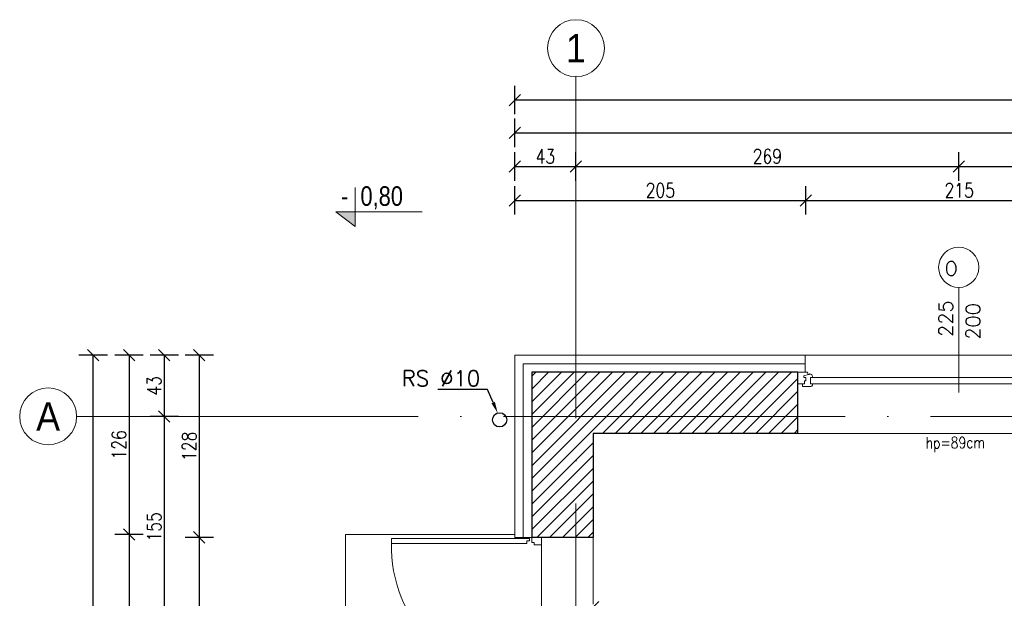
# Model space of a CAD drawing. Header units: millimetres. Extents: x -66901 to 936319, y -323998 to 488548.
# Tile 36 of 84: x 724230 to 731149, y 85773 to 89841. Entities that reach past the tile are written whole.
import ezdxf
from ezdxf import colors
from ezdxf.entities.mleader import LeaderData, LeaderLine
from ezdxf.enums import TextEntityAlignment as Align
from ezdxf.math import Vec2, Vec3

# ---------------------------------------------------------------- set-up
doc = ezdxf.new("R2010")
doc.units = ezdxf.units.MM
doc.header["$LTSCALE"] = 5
doc.header["$MEASUREMENT"] = 0
for name, pattern in [('ACAD_ISO03W100', [30, 12, -18]), ('ACAD_ISO04W100', [30, 24, -3, 0, -3]), ('Osie$0$CONTINOUS', [0])]:
    doc.linetypes.add(name, pattern=pattern)
doc.layers.add('A_HATCH', color=7, linetype='Continuous', lineweight=5, true_color=0x999999)
doc.layers.add('A_IZOLEACJA TERMI_PROJEKTOWANA', color=7, linetype='Continuous', lineweight=15, true_color=0x6093ac)
for name, color, linetype, lineweight in [('A_KONST_ISTNIEJĄCE', 83, 'Continuous', 25), ('A_OPISY', 44, 'Continuous', 9), ('A_OSIE KONSTRUKCYJNE', 150, 'ACAD_ISO04W100', 5), ('A_STOLARKA OKIENNA', 141, 'Continuous', 15), ('A_WIDOK', 141, 'Continuous', 13), ('A_WYMIAROWANIE', 7, 'Continuous', 9)]:
    doc.layers.add(name, color=color, linetype=linetype, lineweight=lineweight)
doc.layers.add('A_NIEWIDOCZNE  POMOCNICZE', color=252, linetype='ACAD_ISO03W100', lineweight=5, plot=False)
doc.layers.add('A_RYNNY', color=71, linetype='Continuous')
doc.layers.add('K-S$UPY', color=4, linetype='Continuous')
doc.styles.add('APLUS', font='arial.ttf', dxfattribs={"width": 0.6})
doc.styles.add('DEMIURG_100_opisy', font='arial.ttf', dxfattribs={"width": 0.9, "height": 20})
doc.styles.get("Standard").update_dxf_attribs({"font": 'simplex.shx', "width": 0.8})
doc.linetypes.add('BATTING', pattern='A,0.0001,-0.1,[134,ltypeshp.shx,S=0.1,R=0,X=-0.1,Y=0],-0.2,[134,ltypeshp.shx,S=0.1,R=180,X=0.1,Y=0],-0.1', length=0.4001)
doc.dimstyles.new('1 do 100', dxfattribs={"dimtxt": 10, "dimasz": 8, "dimexe": 10, "dimexo": 10, "dimgap": 2, "dimtad": 1, "dimdec": 0, "dimtxsty": 'Standard', "dimblk": 'OBLIQUE', "dimcen": 2.5, "dimadec": 0, "dimazin": 0, "dimtfac": 1, "dimtdec": 0, "dimtmove": 0, "dimatfit": 3, "dimldrblk": 'OBLIQUE', "dimfxl": 10, "dimfxlon": 1, "dimarcsym": 0})

# ---------------------------------------------------------------- blocks, each defined once
blk = doc.blocks.new('*U603')
for p, q in [((-26, 0), (-26, -8)), ((-26, 0), (-19.32, 0)), ((-26, 0), (-26, -8)), ((-19.32, 0), (-18.74, -1.55)), ((193.32, 0), (192.74, -1.55)), ((200, 0), (193.32, 0)), ((200, 0), (200, -8)), ((-21.76, -2.4), (-18.74, -1.55)), ((-21.76, -3.73), (-21.76, -2.4)), ((-20.39, -3.73), (-21.76, -3.73)), ((-21.41, -8), (-21.41, -6.06)), ((-21.41, -6.06), (-20.39, -6.06)), ((-20.39, -6.06), (-20.39, -3.73)), ((-18.74, -1.55), (-17.89, -1.55)), ((-17.89, -1.55), (-17.99, -1.01)), ((-17.25, -7.98), (-17.25, -3.66)), ((-17.25, -3.66), (-15.62, -3.66)), ((191.25, -3.66), (189.62, -3.66)), ((191.25, -7.98), (191.25, -3.66)), ((191.89, -1.55), (191.99, -1.01)), ((192.74, -1.55), (191.89, -1.55)), ((195.76, -2.4), (192.74, -1.55)), ((194.39, -6.06), (194.39, -3.73)), ((194.39, -3.73), (195.76, -3.73)), ((195.41, -6.06), (194.39, -6.06)), ((195.41, -8), (195.41, -6.06)), ((195.76, -3.73), (195.76, -2.4)), ((-26, -8), (-22.8, -8)), ((-22.8, -8), (-22.8, -9.92)), ((-22.8, -8), (-21.41, -8)), ((-22.8, -9.92), (-16.94, -9.92)), ((-15.66, -7.98), (-17.25, -7.98)), ((-15.66, -9.03), (-15.66, -7.98)), ((189.66, -9.03), (189.66, -7.98)), ((189.66, -7.98), (191.25, -7.98)), ((196.8, -9.92), (190.94, -9.92)), ((196.8, -8), (195.41, -8)), ((200, -8), (196.8, -8)), ((196.8, -8), (196.8, -9.92))]:
    blk.add_line(p, q)
blk.add_lwpolyline([(-17.25, -3.66), (191.25, -3.66), (191.25, -7.98), (-17.25, -7.98)], close=True)
for centre, radius, start, end in [((-18.13, -3.52), 2.51, 356.81051, 86.81051), ((192.13, -3.52), 2.51, 93.18949, 183.18949), ((-17.03, -8.42), 1.5, 273.35533, 335.68535), ((191.03, -8.42), 1.5, 204.31465, 266.64467)]:
    blk.add_arc(centre, radius, start, end)
blk = doc.blocks.new('WARTOŚĆ')
at = {"layer": 'A_OPISY'}
blk.add_line((0, 0), (0, 73.97), dxfattribs=at)
blk.add_circle((0, 88.12), 14.15, dxfattribs=at)
blk.add_attdef('OZ', (-9.99, 82.42), '', height=10, dxfattribs=at)
for tag, p in [('S', (-4.03, 32.64)), ('H', (15.09, 32.64))]:
    blk.add_attdef(tag, p, '', height=10, rotation=90, dxfattribs=at)
blk = doc.blocks.new('*U171')
blk.add_hatch(color=256).paths.add_polyline_path([(0, 0.153), (-0.198, 0.153), (0, 0)])
blk.add_line((0, 0.153), (0, 0.4))
blk.add_lwpolyline([(0, 0.153), (0, 0), (-0.198, 0.153), (0.685, 0.153)])
at = {"style": 'APLUS', "width": 0.8}
blk.add_attdef('%%P_0.00', text='', height=0.2, dxfattribs=at).set_placement((-0.146, 0.153), align=Align.BOTTOM_LEFT)
blk = doc.blocks.new('OSI')
at = {"layer": 'A_OSIE KONSTRUKCYJNE', "ltscale": 2}
for p, q in [((16364.03, 22227.01), (16364.03, 19966.92)), ((16013.11, 21988.12), (17187.7, 21988.12))]:
    blk.add_line(p, q, dxfattribs=at)
at = {"layer": 'A_OSIE KONSTRUKCYJNE', "linetype": 'Continuous'}
for centre in [(16364.03, 22247.01), (15993.11, 21988.12)]:
    blk.add_circle(centre, 20, dxfattribs=at)
at = {"layer": 'A_OSIE KONSTRUKCYJNE', "linetype": 'Osie$0$CONTINOUS', "style": 'DEMIURG_100_opisy', "width": 0.9}
for s, p in [('1', (16364.03, 22247.01)), ('A', (15993.11, 21988.12))]:
    blk.add_text(s, height=20, dxfattribs=at).set_placement(p, align=Align.MIDDLE_CENTER)
blk = doc.blocks.new('_Oblique')
at = {"color": 0, "linetype": 'ByBlock', "lineweight": -2}
blk.add_line((-0.5, -0.5), (0.5, 0.5), dxfattribs=at)
blk = doc.blocks.new('*D378')
at = {"layer": 'A_WYMIAROWANIE', "color": 0, "lineweight": -2, "ltscale": 2, "transparency": 16777216}
for p, q in [((13336.26, 19478.68), (13336.26, 19468.68)), ((13336.26, 19478.68), (14129.26, 19478.68)), ((14129.26, 19478.68), (14129.26, 19468.68))]:
    blk.add_line(p, q, dxfattribs=at)
at = {"layer": 'Defpoints', "color": 0, "ltscale": 2, "transparency": 16777216}
for p in [(13336.26, 19486.93), (14129.26, 19486.93), (14129.26, 19478.68)]:
    blk.add_point(p, dxfattribs=at)
at = {"layer": 'A_WYMIAROWANIE', "color": 0, "lineweight": -2, "ltscale": 2, "transparency": 16777216, "xscale": 8, "yscale": 8, "zscale": 8, "rotation": 180}
blk.add_blockref('_Oblique', (13336.26, 19478.68), dxfattribs=at)
at = {"layer": 'A_WYMIAROWANIE', "color": 0, "lineweight": -2, "ltscale": 2, "transparency": 16777216, "xscale": 8, "yscale": 8, "zscale": 8}
blk.add_blockref('_Oblique', (14129.26, 19478.68), dxfattribs=at)
at = {"layer": 'A_WYMIAROWANIE', "color": 0, "ltscale": 2, "transparency": 16777216, "insert": (13732.76, 19485.79), "char_height": 10, "attachment_point": 5}
blk.add_mtext('793', dxfattribs=at)
blk = doc.blocks.new('*D401')
at = {"layer": 'A_WYMIAROWANIE', "color": 0, "lineweight": -2, "ltscale": 2, "transparency": 16777216}
for p, q in [((13281.26, 19754.53), (13281.26, 19774.53)), ((13485.87, 19754.53), (13485.87, 19774.53)), ((13281.26, 19764.53), (13485.87, 19764.53))]:
    blk.add_line(p, q, dxfattribs=at)
at = {"layer": 'Defpoints', "color": 0, "ltscale": 2, "transparency": 16777216}
for p in [(13485.87, 19764.53), (13281.26, 19655.66), (13485.87, 19655.66)]:
    blk.add_point(p, dxfattribs=at)
at = {"layer": 'A_WYMIAROWANIE', "color": 0, "lineweight": -2, "ltscale": 2, "transparency": 16777216, "xscale": 8, "yscale": 8, "zscale": 8, "rotation": 180}
blk.add_blockref('_Oblique', (13281.26, 19764.53), dxfattribs=at)
at = {"layer": 'A_WYMIAROWANIE', "color": 0, "lineweight": -2, "ltscale": 2, "transparency": 16777216, "xscale": 8, "yscale": 8, "zscale": 8}
blk.add_blockref('_Oblique', (13485.87, 19764.53), dxfattribs=at)
at = {"layer": 'A_WYMIAROWANIE', "color": 0, "ltscale": 2, "transparency": 16777216, "insert": (13383.57, 19771.63), "char_height": 10, "attachment_point": 5}
blk.add_mtext('205', dxfattribs=at)
blk = doc.blocks.new('*D402')
at = {"layer": 'A_WYMIAROWANIE', "color": 0, "lineweight": -2, "ltscale": 2, "transparency": 16777216}
for p, q in [((13485.87, 19754.53), (13485.87, 19774.53)), ((13701.26, 19754.53), (13701.26, 19774.53)), ((13485.87, 19764.53), (13701.26, 19764.53))]:
    blk.add_line(p, q, dxfattribs=at)
at = {"layer": 'Defpoints', "color": 0, "ltscale": 2, "transparency": 16777216}
for p in [(13701.26, 19764.53), (13485.87, 19655.66), (13701.26, 19655.66)]:
    blk.add_point(p, dxfattribs=at)
at = {"layer": 'A_WYMIAROWANIE', "color": 0, "lineweight": -2, "ltscale": 2, "transparency": 16777216, "xscale": 8, "yscale": 8, "zscale": 8, "rotation": 180}
blk.add_blockref('_Oblique', (13485.87, 19764.53), dxfattribs=at)
at = {"layer": 'A_WYMIAROWANIE', "color": 0, "lineweight": -2, "ltscale": 2, "transparency": 16777216, "xscale": 8, "yscale": 8, "zscale": 8}
blk.add_blockref('_Oblique', (13701.26, 19764.53), dxfattribs=at)
at = {"layer": 'A_WYMIAROWANIE', "color": 0, "ltscale": 2, "transparency": 16777216, "insert": (13593.57, 19771.63), "char_height": 10, "attachment_point": 5}
blk.add_mtext('215', dxfattribs=at)
blk = doc.blocks.new('*D415')
at = {"layer": 'A_WYMIAROWANIE', "color": 0, "lineweight": -2, "ltscale": 2, "transparency": 16777216}
for p, q in [((13324.26, 19778.36), (13324.26, 19798.36)), ((13593.26, 19778.36), (13593.26, 19798.36)), ((13324.26, 19788.36), (13593.26, 19788.36))]:
    blk.add_line(p, q, dxfattribs=at)
at = {"layer": 'Defpoints', "color": 0, "ltscale": 2, "transparency": 16777216}
for p in [(13593.26, 19788.36), (13324.26, 19674.04), (13593.26, 19655.66)]:
    blk.add_point(p, dxfattribs=at)
at = {"layer": 'A_WYMIAROWANIE', "color": 0, "lineweight": -2, "ltscale": 2, "transparency": 16777216, "xscale": 8, "yscale": 8, "zscale": 8, "rotation": 180}
blk.add_blockref('_Oblique', (13324.26, 19788.36), dxfattribs=at)
at = {"layer": 'A_WYMIAROWANIE', "color": 0, "lineweight": -2, "ltscale": 2, "transparency": 16777216, "xscale": 8, "yscale": 8, "zscale": 8}
blk.add_blockref('_Oblique', (13593.26, 19788.36), dxfattribs=at)
at = {"layer": 'A_WYMIAROWANIE', "color": 0, "ltscale": 2, "transparency": 16777216, "insert": (13458.76, 19795.47), "char_height": 10, "attachment_point": 5}
blk.add_mtext('269', dxfattribs=at)
blk = doc.blocks.new('*D416')
at = {"layer": 'A_WYMIAROWANIE', "color": 0, "lineweight": -2, "ltscale": 2, "transparency": 16777216}
for p, q in [((13593.26, 19778.36), (13593.26, 19798.36)), ((13870.28, 19778.36), (13870.28, 19798.36)), ((13593.26, 19788.36), (13870.28, 19788.36))]:
    blk.add_line(p, q, dxfattribs=at)
at = {"layer": 'Defpoints', "color": 0, "ltscale": 2, "transparency": 16777216}
for p in [(13870.28, 19788.36), (13593.26, 19655.66), (13870.28, 19655.66)]:
    blk.add_point(p, dxfattribs=at)
at = {"layer": 'A_WYMIAROWANIE', "color": 0, "lineweight": -2, "ltscale": 2, "transparency": 16777216, "xscale": 8, "yscale": 8, "zscale": 8, "rotation": 180}
blk.add_blockref('_Oblique', (13593.26, 19788.36), dxfattribs=at)
at = {"layer": 'A_WYMIAROWANIE', "color": 0, "lineweight": -2, "ltscale": 2, "transparency": 16777216, "xscale": 8, "yscale": 8, "zscale": 8}
blk.add_blockref('_Oblique', (13870.28, 19788.36), dxfattribs=at)
at = {"layer": 'A_WYMIAROWANIE', "color": 0, "ltscale": 2, "transparency": 16777216, "insert": (13731.77, 19795.39), "char_height": 10, "attachment_point": 5}
blk.add_mtext('277', dxfattribs=at)
blk = doc.blocks.new('*D426')
at = {"layer": 'A_WYMIAROWANIE', "color": 0, "lineweight": -2, "ltscale": 2, "transparency": 16777216}
for p, q in [((13281.26, 19802.03), (13281.26, 19822.03)), ((14170.26, 19802.03), (14170.26, 19822.03)), ((13281.26, 19812.03), (14170.26, 19812.03))]:
    blk.add_line(p, q, dxfattribs=at)
at = {"layer": 'Defpoints', "color": 0, "ltscale": 2, "transparency": 16777216}
for p in [(14170.26, 19812.03), (13281.26, 19655.66), (14170.26, 19655.66)]:
    blk.add_point(p, dxfattribs=at)
at = {"layer": 'A_WYMIAROWANIE', "color": 0, "lineweight": -2, "ltscale": 2, "transparency": 16777216, "xscale": 8, "yscale": 8, "zscale": 8, "rotation": 180}
blk.add_blockref('_Oblique', (13281.26, 19812.03), dxfattribs=at)
at = {"layer": 'A_WYMIAROWANIE', "color": 0, "lineweight": -2, "ltscale": 2, "transparency": 16777216, "xscale": 8, "yscale": 8, "zscale": 8}
blk.add_blockref('_Oblique', (14170.26, 19812.03), dxfattribs=at)
at = {"layer": 'A_WYMIAROWANIE', "color": 0, "ltscale": 2, "transparency": 16777216, "insert": (13725.76, 19819.14), "char_height": 10, "attachment_point": 5}
blk.add_mtext('889', dxfattribs=at)
blk = doc.blocks.new('*D428')
at = {"layer": 'A_WYMIAROWANIE', "color": 0, "lineweight": -2, "ltscale": 2, "transparency": 16777216}
for p, q in [((13281.26, 19825.06), (13281.26, 19845.06)), ((15776.26, 19825.06), (15776.26, 19845.06)), ((15776.26, 19835.06), (13281.26, 19835.06))]:
    blk.add_line(p, q, dxfattribs=at)
at = {"layer": 'Defpoints', "color": 0, "ltscale": 2, "transparency": 16777216}
for p in [(13281.26, 19835.06), (15776.26, 19650.66), (13281.26, 19585.66)]:
    blk.add_point(p, dxfattribs=at)
at = {"layer": 'A_WYMIAROWANIE', "color": 0, "lineweight": -2, "ltscale": 2, "transparency": 16777216, "xscale": 8, "yscale": 8, "zscale": 8, "rotation": 180}
blk.add_blockref('_Oblique', (13281.26, 19835.06), dxfattribs=at)
at = {"layer": 'A_WYMIAROWANIE', "color": 0, "lineweight": -2, "ltscale": 2, "transparency": 16777216, "xscale": 8, "yscale": 8, "zscale": 8}
blk.add_blockref('_Oblique', (15776.26, 19835.06), dxfattribs=at)
at = {"layer": 'A_WYMIAROWANIE', "color": 0, "ltscale": 2, "transparency": 16777216, "insert": (14528.76, 19842.17), "char_height": 10, "attachment_point": 5}
blk.add_mtext('2495', dxfattribs=at)
blk = doc.blocks.new('*D471')
at = {"layer": 'A_WYMIAROWANIE', "color": 0, "lineweight": -2, "ltscale": 2, "transparency": 16777216}
for p, q in [((13069.54, 19655.66), (13049.54, 19655.66)), ((13059.54, 19655.66), (13059.54, 19527.66)), ((13069.54, 19527.66), (13049.54, 19527.66))]:
    blk.add_line(p, q, dxfattribs=at)
at = {"layer": 'Defpoints', "color": 0, "ltscale": 2, "transparency": 16777216}
for p in [(13281.26, 19655.66), (13059.54, 19527.66), (13281.26, 19527.66)]:
    blk.add_point(p, dxfattribs=at)
at = {"layer": 'A_WYMIAROWANIE', "color": 0, "lineweight": -2, "ltscale": 2, "transparency": 16777216, "xscale": 8, "yscale": 8, "zscale": 8}
for p, rotation in [((13059.54, 19655.66), 90), ((13059.54, 19527.66), 270)]:
    blk.add_blockref('_Oblique', p, dxfattribs=dict(at, rotation=rotation))
at = {"layer": 'A_WYMIAROWANIE', "color": 0, "ltscale": 2, "transparency": 16777216, "insert": (13052.44, 19591.66), "char_height": 10, "attachment_point": 5, "rotation": 90}
blk.add_mtext('128', dxfattribs=at)
blk = doc.blocks.new('*D472')
at = {"layer": 'A_WYMIAROWANIE', "color": 0, "lineweight": -2, "ltscale": 2, "transparency": 16777216}
for p, q in [((13069.54, 19527.66), (13049.54, 19527.66)), ((13059.54, 19527.66), (13059.54, 19383.66)), ((13069.54, 19383.66), (13049.54, 19383.66))]:
    blk.add_line(p, q, dxfattribs=at)
at = {"layer": 'Defpoints', "color": 0, "ltscale": 2, "transparency": 16777216}
for p in [(13281.26, 19527.66), (13059.54, 19383.66), (13308.76, 19383.66)]:
    blk.add_point(p, dxfattribs=at)
at = {"layer": 'A_WYMIAROWANIE', "color": 0, "lineweight": -2, "ltscale": 2, "transparency": 16777216, "xscale": 8, "yscale": 8, "zscale": 8}
for p, rotation in [((13059.54, 19527.66), 90), ((13059.54, 19383.66), 270)]:
    blk.add_blockref('_Oblique', p, dxfattribs=dict(at, rotation=rotation))
at = {"layer": 'A_WYMIAROWANIE', "color": 0, "ltscale": 2, "transparency": 16777216, "insert": (13052.52, 19455.66), "char_height": 10, "attachment_point": 5, "rotation": 90}
blk.add_mtext('144', dxfattribs=at)
blk = doc.blocks.new('*D482')
at = {"layer": 'A_WYMIAROWANIE', "color": 0, "lineweight": -2, "ltscale": 2, "transparency": 16777216}
for p, q in [((13044.97, 19655.66), (13024.97, 19655.66)), ((13034.97, 19655.66), (13034.97, 19612.66)), ((13044.97, 19612.66), (13024.97, 19612.66))]:
    blk.add_line(p, q, dxfattribs=at)
at = {"layer": 'Defpoints', "color": 0, "ltscale": 2, "transparency": 16777216}
for p in [(13281.26, 19655.66), (13034.97, 19612.66), (13281.26, 19612.66)]:
    blk.add_point(p, dxfattribs=at)
at = {"layer": 'A_WYMIAROWANIE', "color": 0, "lineweight": -2, "ltscale": 2, "transparency": 16777216, "xscale": 8, "yscale": 8, "zscale": 8}
for p, rotation in [((13034.97, 19655.66), 90), ((13034.97, 19612.66), 270)]:
    blk.add_blockref('_Oblique', p, dxfattribs=dict(at, rotation=rotation))
at = {"layer": 'A_WYMIAROWANIE', "color": 0, "ltscale": 2, "transparency": 16777216, "insert": (13027.86, 19634.16), "char_height": 10, "attachment_point": 5, "rotation": 90}
blk.add_mtext('43', dxfattribs=at)
blk = doc.blocks.new('*D483')
at = {"layer": 'A_WYMIAROWANIE', "color": 0, "lineweight": -2, "ltscale": 2, "transparency": 16777216}
for p, q in [((13044.97, 19612.66), (13024.97, 19612.66)), ((13034.97, 19612.66), (13034.97, 19457.5)), ((13044.97, 19457.5), (13024.97, 19457.5))]:
    blk.add_line(p, q, dxfattribs=at)
at = {"layer": 'Defpoints', "color": 0, "ltscale": 2, "transparency": 16777216}
for p in [(13281.26, 19612.66), (13034.97, 19457.5), (13284.3, 19457.5)]:
    blk.add_point(p, dxfattribs=at)
at = {"layer": 'A_WYMIAROWANIE', "color": 0, "lineweight": -2, "ltscale": 2, "transparency": 16777216, "xscale": 8, "yscale": 8, "zscale": 8}
for p, rotation in [((13034.97, 19612.66), 90), ((13034.97, 19457.5), 270)]:
    blk.add_blockref('_Oblique', p, dxfattribs=dict(at, rotation=rotation))
at = {"layer": 'A_WYMIAROWANIE', "color": 0, "ltscale": 2, "transparency": 16777216, "insert": (13027.87, 19535.08), "char_height": 10, "attachment_point": 5, "rotation": 90}
blk.add_mtext('155', dxfattribs=at)
blk = doc.blocks.new('*D492')
at = {"layer": 'A_WYMIAROWANIE', "color": 0, "lineweight": -2, "ltscale": 2, "transparency": 16777216}
for p, q in [((13020.18, 19655.66), (13000.18, 19655.66)), ((13010.18, 19655.66), (13010.18, 19529.66)), ((13020.18, 19529.66), (13000.18, 19529.66))]:
    blk.add_line(p, q, dxfattribs=at)
at = {"layer": 'Defpoints', "color": 0, "ltscale": 2, "transparency": 16777216}
for p in [(13281.26, 19655.66), (13010.18, 19529.66), (13252.68, 19529.66)]:
    blk.add_point(p, dxfattribs=at)
at = {"layer": 'A_WYMIAROWANIE', "color": 0, "lineweight": -2, "ltscale": 2, "transparency": 16777216, "xscale": 8, "yscale": 8, "zscale": 8}
for p, rotation in [((13010.18, 19655.66), 90), ((13010.18, 19529.66), 270)]:
    blk.add_blockref('_Oblique', p, dxfattribs=dict(at, rotation=rotation))
at = {"layer": 'A_WYMIAROWANIE', "color": 0, "ltscale": 2, "transparency": 16777216, "insert": (13003.07, 19592.66), "char_height": 10, "attachment_point": 5, "rotation": 90}
blk.add_mtext('126', dxfattribs=at)
blk = doc.blocks.new('*D493')
at = {"layer": 'A_WYMIAROWANIE', "color": 0, "lineweight": -2, "ltscale": 2, "transparency": 16777216}
for p, q in [((13020.18, 19529.66), (13000.18, 19529.66)), ((13010.18, 19529.66), (13010.18, 19139.66)), ((13020.18, 19139.66), (13000.18, 19139.66))]:
    blk.add_line(p, q, dxfattribs=at)
at = {"layer": 'Defpoints', "color": 0, "ltscale": 2, "transparency": 16777216}
for p in [(13252.68, 19529.66), (13010.18, 19139.66), (13181.82, 19139.66)]:
    blk.add_point(p, dxfattribs=at)
at = {"layer": 'A_WYMIAROWANIE', "color": 0, "lineweight": -2, "ltscale": 2, "transparency": 16777216, "xscale": 8, "yscale": 8, "zscale": 8}
for p, rotation in [((13010.18, 19529.66), 90), ((13010.18, 19139.66), 270)]:
    blk.add_blockref('_Oblique', p, dxfattribs=dict(at, rotation=rotation))
at = {"layer": 'A_WYMIAROWANIE', "color": 0, "ltscale": 2, "transparency": 16777216, "insert": (13003.07, 19334.66), "char_height": 10, "attachment_point": 5, "rotation": 90}
blk.add_mtext('390', dxfattribs=at)
blk = doc.blocks.new('*D499')
at = {"layer": 'A_WYMIAROWANIE', "color": 0, "lineweight": -2, "ltscale": 2, "transparency": 16777216}
for p, q in [((12994.99, 19655.66), (12974.99, 19655.66)), ((12984.99, 17890.66), (12984.99, 19655.66)), ((12994.99, 17890.66), (12974.99, 17890.66))]:
    blk.add_line(p, q, dxfattribs=at)
at = {"layer": 'Defpoints', "color": 0, "ltscale": 2, "transparency": 16777216}
for p in [(12984.99, 19655.66), (13281.26, 19655.66), (13975.26, 17890.66)]:
    blk.add_point(p, dxfattribs=at)
at = {"layer": 'A_WYMIAROWANIE', "color": 0, "lineweight": -2, "ltscale": 2, "transparency": 16777216, "xscale": 8, "yscale": 8, "zscale": 8}
for p, rotation in [((12984.99, 19655.66), 90), ((12984.99, 17890.66), 270)]:
    blk.add_blockref('_Oblique', p, dxfattribs=dict(at, rotation=rotation))
at = {"layer": 'A_WYMIAROWANIE', "color": 0, "ltscale": 2, "transparency": 16777216, "insert": (12977.88, 18773.16), "char_height": 10, "attachment_point": 5, "rotation": 90}
blk.add_mtext('1765', dxfattribs=at)
blk = doc.blocks.new('*D508')
at = {"layer": 'A_WYMIAROWANIE', "color": 0, "lineweight": -2, "ltscale": 2, "transparency": 16777216}
for p, q in [((13281.26, 19778.36), (13281.26, 19798.36)), ((13324.26, 19778.36), (13324.26, 19798.36)), ((13281.26, 19788.36), (13324.26, 19788.36))]:
    blk.add_line(p, q, dxfattribs=at)
at = {"layer": 'Defpoints', "color": 0, "ltscale": 2, "transparency": 16777216}
for p in [(13324.26, 19788.36), (13324.26, 19737.77), (13281.26, 19655.66)]:
    blk.add_point(p, dxfattribs=at)
at = {"layer": 'A_WYMIAROWANIE', "color": 0, "lineweight": -2, "ltscale": 2, "transparency": 16777216, "xscale": 8, "yscale": 8, "zscale": 8, "rotation": 180}
blk.add_blockref('_Oblique', (13281.26, 19788.36), dxfattribs=at)
at = {"layer": 'A_WYMIAROWANIE', "color": 0, "lineweight": -2, "ltscale": 2, "transparency": 16777216, "xscale": 8, "yscale": 8, "zscale": 8}
blk.add_blockref('_Oblique', (13324.26, 19788.36), dxfattribs=at)
at = {"layer": 'A_WYMIAROWANIE', "color": 0, "ltscale": 2, "transparency": 16777216, "insert": (13302.76, 19795.47), "char_height": 10, "attachment_point": 5}
blk.add_mtext('43', dxfattribs=at)
blk = doc.blocks.new('A$C704C2890')
at = {"layer": 'A_HATCH'}
h = blk.add_hatch(dxfattribs=at)
h.set_pattern_fill('ANSI31', color=256, scale=2)
h.set_pattern_definition([(45, (-15049.4887, -19245.573), (-4.490128, 4.490128), [])])
h.paths.add_polyline_path([(1467, -1237), (865, -1237), (865, -584), (822, -584), (822, -1280), (1467, -1280)])
h.paths.add_polyline_path([(820, -584), (793, -584), (793, -875), (778, -875), (778, -1244), (635, -1244), (635, -1287), (820, -1287)])
h.paths.add_polyline_path([(865, -300), (793, -300), (793, -356), (865, -356)])
h.paths.add_polyline_path([(865, -5), (822, -5), (822, -70), (865, -70)])
h.paths.add_polyline_path([(822, -5), (793, -5), (793, -70), (822, -70)])
h.paths.add_polyline_path([(893, 38), (822, 38), (822, 43), (647.04, 43), (647.04, 35), (647, 0), (779, 0), (779, -5), (893, -5)])
h.paths.add_polyline_path([(1174, 38), (1130, 38), (1130, 30), (1130, -5), (1174, -5)])
h.paths.add_polyline_path([(421, 43), (370, 43), (370, 35), (370, 0), (421, 0)])
h.paths.add_polyline_path([(144, 43), (-43, 43), (-43, -73), (-35, -73), (0, -73), (0, 0), (144, 0)])
h.paths.add_polyline_path([(0, -293), (-43, -293), (-43, -349), (-35, -349), (0, -349)])
h.paths.add_polyline_path([(0, -581), (-43, -581), (-43, -1181), (0, -1181)])
h.paths.add_polyline_path([(476, -1396), (0, -1396), (0, -1377), (-43, -1377), (-43, -1439), (476, -1439), (476, -1427.08)])
h.paths.add_polyline_path([(678, -1396), (654, -1396), (635, -1396), (576, -1396), (576, -1439), (678, -1439)])
at = {"layer": 'A_IZOLEACJA TERMI_PROJEKTOWANA', "ltscale": 2}
for p, q in [((149, 43), (149, 55)), ((-43, -73), (-55, -73))]:
    blk.add_line(p, q, dxfattribs=at)
blk.add_lwpolyline([(-55, -73), (-55, 55), (149, 55)], dxfattribs=at)
at = {"layer": 'A_IZOLEACJA TERMI_PROJEKTOWANA', "linetype": 'BATTING', "ltscale": 14}
blk.add_lwpolyline([(-49, -73), (-49, 49), (149, 49)], dxfattribs=at)
at = {"layer": 'A_KONST_ISTNIEJĄCE', "ltscale": 2}
for p, q in [((144, 0), (144, 43)), ((0, -73), (-43, -73))]:
    blk.add_line(p, q, dxfattribs=at)
for points in [[(144, 43), (-43, 43), (-43, -73)], [(144, 0), (0, 0), (0, -73)]]:
    blk.add_lwpolyline(points, dxfattribs=at)
at = {"layer": 'A_NIEWIDOCZNE  POMOCNICZE', "ltscale": 2}
blk.add_lwpolyline([(778, -1136), (778, -875), (793, -875), (793, -5), (779, -5), (779, 0), (0, 0), (0, -1136), (778, -1136)], dxfattribs=at)
at = {"layer": 'A_OPISY', "color": 144, "transparency": 33554559}
for points in [[(-44.71, -75.47), (-44.71, -75.47), (-46.45, -75.47), (-46.45, -77.21), (-141.58, -77.21), (-141.58, -73.72), (-44.71, -73.72)], [(-36.1, -78.32), (-36.1, -73.08), (-43, -73.08), (-43, -76.57), (-41.25, -76.57), (-41.25, -78.32)]]:
    blk.add_lwpolyline(points, close=True, dxfattribs=at)
blk.add_lwpolyline([(-43, -174.07, -0.435501), (-141.58, -77.21)], format="xyb", dxfattribs=at)
at = {"layer": 'A_RYNNY'}
blk.add_circle((-65.67, 9.58), 5, dxfattribs=at)
at = {"layer": 'A_WIDOK', "ltscale": 2}
for p, q in [((149, 55), (365, 55)), ((370, 0), (144, 0)), ((-55, -71), (-174, -71)), ((-174, -71), (-174, -251)), ((-36.1, -73.08), (-36.1, -217))]:
    blk.add_line(p, q, dxfattribs=at)
at = {"layer": 'A_OPISY', "transparency": 33554687, "xscale": 68.67492864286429, "yscale": 68.67492864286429, "zscale": 68.67492864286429, "rotation": 1.435389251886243e-05}
blk.add_blockref('*U171', (-167.06, 145.4), dxfattribs=at).add_auto_attribs({'%%P_0.00': '-  0,80'})
at = {"layer": 'A_OPISY', "color": 144, "transparency": 33554559}
ref = blk.add_blockref('WARTOŚĆ', (257, 28.71), dxfattribs=at)
ref.add_attrib('S', '225', (252.97, 67.88), dxfattribs={"color": 0, "height": 10, "rotation": 90})
ref.add_attrib('H', '200', (272.09, 65.93), dxfattribs={"color": 0, "height": 10, "rotation": 90})
ref.add_attrib('OZ', 'O', (247.01, 110.99), dxfattribs={"color": 0, "height": 10})
at = {"layer": 'A_OSIE KONSTRUKCYJNE'}
blk.add_blockref('OSI', (-16376.03, -21976.12), dxfattribs=at)
at = {"layer": 'A_STOLARKA OKIENNA', "transparency": 33554559, "xscale": -1}
blk.add_blockref('*U603', (344, 43), dxfattribs=at)
at = {"layer": 'A_OPISY'}
blk.add_text('RS %%C10', height=11, dxfattribs=at).set_placement((-134.4, 33.26))
at = {"layer": 'A_OPISY', "transparency": 33554559, "insert": (254.64, -7.74), "char_height": 8, "width": 44.3905, "attachment_point": 5, "rotation": 0.4248}
blk.add_mtext('hp=89cm', dxfattribs=at)
at = {"layer": 'A_OPISY'}
for tag, p in [('90+15', (1523.57, -388.18)), ('200', (1523.57, -407.04))]:
    blk.add_attdef(tag, p, '', height=9.86, dxfattribs=at)
blk.add_attdef('OZ', (1572.64, -382.31), '', height=9.86, rotation=270, dxfattribs=at)
at = {"layer": 'A_WYMIAROWANIE', "ltscale": 2}
for base, p1, p2, picture, middle in [((257, 19769.99), (-12, 19655.66), (257, 55), '*D415', (122.5, 194.81)), ((534.02, 187.7), (257, 55), (534.02, 55), '*D416', (395.51, 194.73)), ((365, 163.87), (149.61, 55), (365, 55), '*D402', (257.31, 170.97))]:
    dim = blk.add_linear_dim(base=base, p1=p1, p2=p2, dimstyle='1 do 100', override={"dimtmove": 1}, dxfattribs=at)
    dim.commit()
    dim.dimension.update_dxf_attribs({"geometry": picture, "text_midpoint": middle, "insert": (-13336.26, -19600.66)})
for base, p1, p2, picture, middle in [((-55, 234.4), (2440, 50), (-55, -15), '*D428', (1192.5, 241.51)), ((834, 211.37), (-55, 55), (834, 55), '*D426', (389.5, 218.48)), ((-12, 187.7), (-55, 55), (-12, 137.11), '*D508', (-33.5, 194.81)), ((149.61, 163.87), (-55, 55), (149.61, 55), '*D401', (47.31, 170.97)), ((793, -121.98), (0, -113.73), (793, -113.73), '*D378', (396.5, -114.87))]:
    dim = blk.add_linear_dim(base=base, p1=p1, p2=p2, dimstyle='1 do 100', dxfattribs=at)
    dim.commit()
    dim.dimension.update_dxf_attribs({"geometry": picture, "text_midpoint": middle, "insert": (-13336.26, -19600.66)})
for base, p1, p2, picture, middle in [((-351.27, 55), (639, -1710), (-55, 55), '*D499', (-358.38, -827.5)), ((13038.01, -143.16), (13284.3, 12), (-51.96, -143.16), '*D483', (-308.39, -65.58)), ((-326.08, -461), (-83.58, -71), (-154.44, -461), '*D493', (-333.19, -266)), ((-276.71, -217), (-55, -73), (-27.5, -217), '*D472', (-283.74, -145))]:
    dim = blk.add_linear_dim(base=base, p1=p1, p2=p2, angle=90, dimstyle='1 do 100', override={"dimtmove": 1}, dxfattribs=at)
    dim.commit()
    dim.dimension.update_dxf_attribs({"geometry": picture, "text_midpoint": middle, "insert": (-13336.26, -19600.66)})
for base, p2, picture, middle in [((-326.08, -71), (-83.58, -71), '*D492', (-333.18, -8)), ((-301.29, 12), (-55, 12), '*D482', (-308.4, 33.5)), ((-276.71, -73), (-55, -73), '*D471', (-283.82, -9))]:
    dim = blk.add_linear_dim(base=base, p1=(-55, 55), p2=p2, angle=90, dimstyle='1 do 100', dxfattribs=at)
    dim.commit()
    dim.dimension.update_dxf_attribs({"geometry": picture, "text_midpoint": middle, "insert": (-13336.26, -19600.66)})
at = {"layer": 'A_OPISY'}
ml = blk.add_multileader_mtext('Standard', dxfattribs=at)
ml.set_content('', color=256)
ml.set_leader_properties()
ml.build(insert=Vec2(0, 0))
ml.multileader.update_dxf_attribs({"dogleg_length": 35, "arrow_head_size": 8})
ctx = ml.context
ctx.base_point, ctx.arrow_head_size, ctx.plane_origin = Vec3(-113.12, 30.84), 8, Vec3(-27.38, 7.99)
ctx.text_align_type = 2
notes = []
notes.append((ctx, [(0, (1, 1, 0), (-74.12, 30.84), (-1, 0), 35, [(0, [(-67.02, 14.4)], 0, [])])]))
ctx.mtext.insert, ctx.mtext.alignment, ctx.mtext.flow_direction = Vec3(-111.12, 32.84), 3, 5
for ctx, leaders in notes:
    for number, flags, end, landing, length, lines in leaders:
        leader = LeaderData()
        leader.index, (leader.has_last_leader_line, leader.has_dogleg_vector, leader.attachment_direction) = number, flags
        leader.last_leader_point, leader.dogleg_vector, leader.dogleg_length = Vec3(end), Vec3(landing), length
        for number, points, colour, breaks in lines:
            line = LeaderLine()
            line.index, line.vertices, line.color, line.breaks = number, Vec3.list(points), colors.encode_raw_color(colour), breaks
            leader.lines.append(line)
        ctx.leaders.append(leader)

msp = doc.modelspace()

# ---------------------------------------------------------------- block references
at = {"layer": 'K-S$UPY', "xscale": 10, "yscale": 10, "zscale": 10}
msp.add_blockref('A$C704C2890', (728259, 86931.848), dxfattribs=at)

doc.saveas('drawing.dxf')
